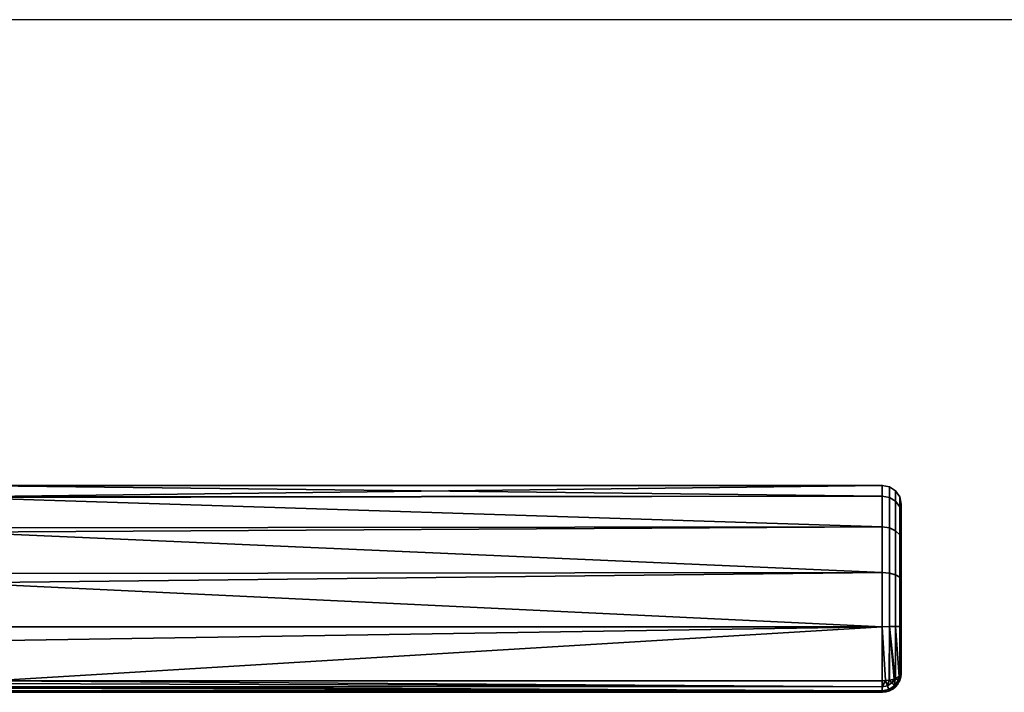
# Model space of a CAD drawing. Header units: millimetres. Extents: x -508 to 6708, y -115 to 193.
# Tile 112 of 256: x -223 to -118, y -115 to -44. Entities that reach past the tile are written whole.
import ezdxf

# ---------------------------------------------------------------- set-up
doc = ezdxf.new("R2010")
doc.units = ezdxf.units.MM
doc.layers.add('151', color=7, linetype='Continuous', true_color=0xffffff)

# ---------------------------------------------------------------- blocks, each defined once
blk = doc.blocks.new('UG_SURFACE_073')
at = {"layer": '151', "color": 254, "linetype": 'Continuous', "lineweight": 35}
for points in [[(-131, -94.14, 1098.25), (-229, -94.22, 1098.27), (-229, -93, 1104)], [(-131, -93, 1104), (-229, -93, 1104), (-229, -94.22, 1109.73)], [(-229, -94.22, 1109.73), (-131, -94.14, 1109.75), (-131, -93, 1104)], [(-229, -93, 1104), (-131, -93, 1104), (-131, -94.14, 1098.25)], [(-130.23, -94.28, 1109.69), (-130.23, -93.15, 1104), (-131, -93, 1104), (-131, -94.14, 1109.75)], [(-130.23, -93.15, 1104), (-130.23, -94.28, 1098.31), (-131, -94.14, 1098.25), (-131, -93, 1104)], [(-229, -94.3, 1097.9), (-131, -94.14, 1098.25), (-131, -97.4, 1093.38)], [(-131, -94.14, 1109.75), (-229, -94.22, 1109.73), (-229, -94.3, 1110.1)], [(-229, -94.3, 1110.1), (-131, -97.4, 1114.62), (-131, -94.14, 1109.75)], [(-229, -94.3, 1097.9), (-229, -94.22, 1098.27), (-131, -94.14, 1098.25)], [(-130.23, -97.51, 1114.51), (-130.23, -94.28, 1109.69), (-131, -94.14, 1109.75), (-131, -97.4, 1114.62)], [(-130.23, -94.28, 1098.31), (-130.23, -97.51, 1093.49), (-131, -97.4, 1093.38), (-131, -94.14, 1098.25)], [(-129.59, -94.69, 1109.52), (-129.59, -93.59, 1104), (-130.23, -93.15, 1104), (-130.23, -94.28, 1109.69)], [(-129.59, -93.59, 1104), (-129.59, -94.69, 1098.48), (-130.23, -94.28, 1098.31), (-130.23, -93.15, 1104)], [(-129.15, -95.28, 1109.27), (-129.15, -94.23, 1104), (-129.59, -93.59, 1104), (-129.59, -94.69, 1109.52)], [(-129.15, -94.23, 1104), (-129.15, -95.28, 1098.73), (-129.59, -94.69, 1098.48), (-129.59, -93.59, 1104)], [(-131, -97.4, 1093.38), (-229, -97.52, 1093.47), (-229, -94.3, 1097.9)], [(-229, -94.3, 1110.1), (-229, -97.52, 1114.53), (-131, -97.4, 1114.62)], [(-129.59, -97.82, 1114.2), (-129.59, -94.69, 1109.52), (-130.23, -94.28, 1109.69), (-130.23, -97.51, 1114.51)], [(-129.59, -94.69, 1098.48), (-129.59, -97.82, 1093.8), (-130.23, -97.51, 1093.49), (-130.23, -94.28, 1098.31)], [(-129.15, -98.27, 1113.74), (-129.15, -95.28, 1109.27), (-129.59, -94.69, 1109.52), (-129.59, -97.82, 1114.2)], [(-129.15, -95.28, 1098.73), (-129.15, -98.27, 1094.26), (-129.59, -97.82, 1093.8), (-129.59, -94.69, 1098.48)], [(-129, -95.99, 1108.98), (-129, -95, 1104), (-129.15, -94.23, 1104), (-129.15, -95.28, 1109.27)], [(-129, -95, 1104), (-129, -95.99, 1099.02), (-129.15, -95.28, 1098.73), (-129.15, -94.23, 1104)], [(-129, -98.82, 1113.2), (-129, -98.82, 1094.8), (-129, -95.99, 1099.02), (-129, -95, 1104)], [(-129, -95, 1104), (-129, -95.99, 1108.98), (-129, -98.82, 1113.2)], [(-129, -98.82, 1113.2), (-129, -95.99, 1108.98), (-129.15, -95.28, 1109.27), (-129.15, -98.27, 1113.74)], [(-129, -95.99, 1099.02), (-129, -98.82, 1094.8), (-129.15, -98.27, 1094.26), (-129.15, -95.28, 1098.73)], [(-229, -97.96, 1092.85), (-131, -97.4, 1093.38), (-131, -102.28, 1090.13)], [(-131, -102.28, 1117.87), (-131, -97.4, 1114.62), (-229, -97.96, 1115.15)], [(-131, -97.4, 1114.62), (-229, -97.52, 1114.53), (-229, -97.96, 1115.15)], [(-229, -97.96, 1092.85), (-229, -97.52, 1093.47), (-131, -97.4, 1093.38)], [(-131, -102.28, 1090.13), (-229, -102.38, 1090.31), (-229, -97.96, 1092.85)], [(-229, -97.96, 1115.15), (-229, -102.38, 1117.69), (-131, -102.28, 1117.87)], [(-130.23, -102.34, 1117.72), (-130.23, -97.51, 1114.51), (-131, -97.4, 1114.62), (-131, -102.28, 1117.87)], [(-130.23, -97.51, 1093.49), (-130.23, -102.34, 1090.28), (-131, -102.28, 1090.13), (-131, -97.4, 1093.38)], [(-129.59, -102.5, 1117.32), (-129.59, -97.82, 1114.2), (-130.23, -97.51, 1114.51), (-130.23, -102.34, 1117.72)], [(-129.59, -97.82, 1093.8), (-129.59, -102.5, 1090.68), (-130.23, -102.34, 1090.28), (-130.23, -97.51, 1093.49)], [(-129.15, -102.75, 1116.72), (-129.15, -98.27, 1113.74), (-129.59, -97.82, 1114.2), (-129.59, -102.5, 1117.32)], [(-129.15, -98.27, 1094.26), (-129.15, -102.75, 1091.28), (-129.59, -102.5, 1090.68), (-129.59, -97.82, 1093.8)], [(-129, -103.04, 1116.02), (-129, -98.82, 1113.2), (-129.15, -98.27, 1113.74), (-129.15, -102.75, 1116.72)], [(-129, -98.82, 1094.8), (-129, -103.04, 1091.98), (-129.15, -102.75, 1091.28), (-129.15, -98.27, 1094.26)], [(-129, -98.82, 1113.2), (-129, -103.04, 1091.98), (-129, -98.82, 1094.8)], [(-129, -98.82, 1113.2), (-129, -103.04, 1116.02), (-129, -103.04, 1091.98)], [(-229, -103.36, 1089.73), (-131, -102.28, 1090.13), (-131, -108.03, 1089)], [(-131, -108.03, 1119), (-131, -102.28, 1117.87), (-229, -103.36, 1118.27)], [(-131, -102.28, 1117.87), (-229, -102.38, 1117.69), (-229, -103.36, 1118.27)], [(-229, -103.36, 1089.73), (-229, -102.38, 1090.31), (-131, -102.28, 1090.13)], [(-130.23, -108.02, 1118.85), (-130.23, -102.34, 1117.72), (-131, -102.28, 1117.87), (-131, -108.03, 1119)], [(-130.23, -102.34, 1090.28), (-130.23, -108.02, 1089.15), (-131, -108.03, 1089), (-131, -102.28, 1090.13)], [(-129.59, -108.02, 1118.41), (-129.59, -102.5, 1117.32), (-130.23, -102.34, 1117.72), (-130.23, -108.02, 1118.85)], [(-129.59, -102.5, 1090.68), (-129.59, -108.02, 1089.59), (-130.23, -108.02, 1089.15), (-130.23, -102.34, 1090.28)], [(-129.15, -108.02, 1117.77), (-129.15, -102.75, 1116.72), (-129.59, -102.5, 1117.32), (-129.59, -108.02, 1118.41)], [(-129.15, -102.75, 1091.28), (-129.15, -108.02, 1090.23), (-129.59, -108.02, 1089.59), (-129.59, -102.5, 1090.68)], [(-131, -108.03, 1089), (-229, -108.05, 1089.24), (-229, -103.36, 1089.73)], [(-229, -103.36, 1118.27), (-229, -108.05, 1118.76), (-131, -108.03, 1119)], [(-129, -108.02, 1117), (-129, -103.04, 1116.02), (-129.15, -102.75, 1116.72), (-129.15, -108.02, 1117.77)], [(-129, -103.04, 1091.98), (-129, -108.02, 1091), (-129.15, -108.02, 1090.23), (-129.15, -102.75, 1091.28)], [(-129, -103.04, 1116.02), (-129, -113, 1092), (-129, -108.02, 1091), (-129, -103.04, 1091.98)], [(-129, -103.04, 1116.02), (-129, -108.02, 1117), (-129, -113, 1116), (-129, -113, 1092)], [(-131, -108.03, 1119), (-229, -109.57, 1118.92), (-225.65, -113.77, 1117.85)], [(-131, -108.03, 1119), (-229, -108.05, 1118.76), (-229, -109.57, 1118.92)], [(-225.65, -113.77, 1090.15), (-229, -109.57, 1089.08), (-131, -108.03, 1089)], [(-229, -109.57, 1089.08), (-229, -108.05, 1089.24), (-131, -108.03, 1089)], [(-131, -108.03, 1089), (-131, -113.77, 1090.15), (-225.65, -113.77, 1090.15)], [(-225.65, -113.77, 1117.85), (-131, -113.77, 1117.85), (-131, -108.03, 1119)], [(-131, -108.03, 1089), (-130.23, -108.02, 1089.15), (-130.27, -113.71, 1090.29), (-130.66, -113.74, 1090.22)], [(-130.66, -113.74, 1117.78), (-130.27, -113.71, 1117.71), (-130.23, -108.02, 1118.85), (-131, -108.03, 1119)], [(-131, -108.03, 1119), (-131, -113.77, 1117.85), (-130.66, -113.74, 1117.78)], [(-130.66, -113.74, 1090.22), (-131, -113.77, 1090.15), (-131, -108.03, 1089)], [(-130.23, -108.02, 1089.15), (-130.23, -113.71, 1090.29), (-130.27, -113.71, 1090.29)], [(-130.27, -113.71, 1117.71), (-130.23, -113.71, 1117.71), (-130.23, -108.02, 1118.85)], [(-130.23, -108.02, 1089.15), (-129.62, -113.55, 1090.67), (-129.75, -113.59, 1090.59)], [(-130.23, -108.02, 1089.15), (-129.59, -108.02, 1089.59), (-129.59, -113.54, 1090.69), (-129.62, -113.55, 1090.67)], [(-130.23, -108.02, 1118.85), (-130.23, -113.71, 1117.71), (-129.75, -113.59, 1117.41)], [(-129.75, -113.59, 1117.41), (-129.62, -113.55, 1117.33), (-130.23, -108.02, 1118.85)], [(-129.62, -113.55, 1117.33), (-129.59, -113.54, 1117.31), (-129.59, -108.02, 1118.41), (-130.23, -108.02, 1118.85)], [(-129.75, -113.59, 1090.59), (-130.23, -113.71, 1090.29), (-130.23, -108.02, 1089.15)], [(-129.59, -108.02, 1089.59), (-129.15, -108.02, 1090.23), (-129.15, -113.29, 1091.29), (-129.19, -113.32, 1091.24)], [(-129.59, -108.02, 1118.41), (-129.59, -113.54, 1117.31), (-129.19, -113.32, 1116.76)], [(-129.19, -113.32, 1116.76), (-129.15, -113.29, 1116.71), (-129.15, -108.02, 1117.77), (-129.59, -108.02, 1118.41)], [(-129.19, -113.32, 1091.24), (-129.59, -113.54, 1090.69), (-129.59, -108.02, 1089.59)], [(-129, -113, 1116), (-129, -108.02, 1117), (-129.15, -108.02, 1117.77), (-129.15, -113.29, 1116.71)], [(-129, -108.02, 1091), (-129, -113, 1092), (-129.15, -113.29, 1091.29), (-129.15, -108.02, 1090.23)], [(-129.15, -113.75, 1116), (-129, -113, 1116), (-129.15, -113.29, 1116.71)], [(-129.15, -113.29, 1091.29), (-129, -113, 1092), (-129.15, -113.75, 1092)], [(-129.15, -113.75, 1092), (-129, -113, 1092), (-129, -113, 1116), (-129.15, -113.75, 1116)], [(-225.71, -114.07, 1117.69), (-225.79, -114.4, 1117.39), (-131, -114.41, 1117.41)], [(-131, -114.41, 1090.58), (-225.79, -114.4, 1090.61), (-225.71, -114.07, 1090.31)], [(-131, -114.41, 1117.41), (-225.65, -113.78, 1117.84), (-225.71, -114.07, 1117.69)], [(-225.71, -114.07, 1090.31), (-225.65, -113.78, 1090.16), (-131, -114.41, 1090.58)], [(-131, -114.41, 1117.41), (-131, -114.41, 1117.42), (-225.65, -113.77, 1117.85)], [(-225.65, -113.77, 1117.85), (-225.65, -113.78, 1117.84), (-131, -114.41, 1117.41)], [(-131, -114.41, 1117.42), (-131, -113.77, 1117.85), (-225.65, -113.77, 1117.85)], [(-131, -114.41, 1090.58), (-225.65, -113.78, 1090.16), (-225.65, -113.77, 1090.15)], [(-225.65, -113.77, 1090.15), (-131, -113.77, 1090.15), (-131, -114.41, 1090.58)], [(-131, -114.41, 1117.42), (-130.46, -114.3, 1117.42), (-130.66, -113.74, 1117.78)], [(-130.66, -113.74, 1117.78), (-131, -113.77, 1117.85), (-131, -114.41, 1117.42)], [(-131, -114.41, 1090.58), (-131, -113.77, 1090.15), (-130.66, -113.74, 1090.22)], [(-130.66, -113.74, 1090.22), (-130.46, -114.3, 1090.58), (-131, -114.41, 1090.58)], [(-130.27, -113.71, 1117.71), (-130.66, -113.74, 1117.78), (-130.46, -114.3, 1117.42)], [(-130.46, -114.3, 1090.58), (-130.66, -113.74, 1090.22), (-130.27, -113.71, 1090.29)], [(-130.46, -114.3, 1117.42), (-130, -113.99, 1117.42), (-130.27, -113.71, 1117.71)], [(-130.27, -113.71, 1090.29), (-130, -113.99, 1090.58), (-130.46, -114.3, 1090.58)], [(-130, -113.99, 1117.42), (-130.46, -114.3, 1117.42), (-130.29, -114.7, 1116.77), (-129.69, -114.3, 1116.77)], [(-129.69, -114.3, 1091.23), (-130.29, -114.7, 1091.23), (-130.46, -114.3, 1090.58), (-130, -113.99, 1090.58)], [(-130.23, -113.71, 1117.71), (-130.27, -113.71, 1117.71), (-130, -113.99, 1117.42)], [(-130, -113.99, 1090.58), (-130.27, -113.71, 1090.29), (-130.23, -113.71, 1090.29)], [(-130, -113.99, 1117.42), (-129.75, -113.59, 1117.41), (-130.23, -113.71, 1117.71)], [(-130.23, -113.71, 1090.29), (-129.75, -113.59, 1090.59), (-130, -113.99, 1090.58)], [(-129.75, -113.59, 1117.41), (-130, -113.99, 1117.42), (-129.69, -114.3, 1116.77)], [(-129.69, -114.3, 1091.23), (-130, -113.99, 1090.58), (-129.75, -113.59, 1090.59)], [(-129.69, -114.3, 1116.77), (-129.62, -113.55, 1117.33), (-129.75, -113.59, 1117.41)], [(-129.75, -113.59, 1090.59), (-129.62, -113.55, 1090.67), (-129.69, -114.3, 1091.23)], [(-129.69, -114.3, 1116.77), (-129.29, -113.69, 1116.77), (-129.62, -113.55, 1117.33)], [(-129.62, -113.55, 1090.67), (-129.29, -113.69, 1091.23), (-129.69, -114.3, 1091.23)], [(-129.29, -113.69, 1116.77), (-129.69, -114.3, 1116.77), (-129.58, -114.41, 1116), (-129.15, -113.76, 1116)], [(-129.15, -113.76, 1092), (-129.58, -114.41, 1092), (-129.69, -114.3, 1091.23), (-129.29, -113.69, 1091.23)], [(-129.59, -113.54, 1117.31), (-129.62, -113.55, 1117.33), (-129.29, -113.69, 1116.77)], [(-129.29, -113.69, 1091.23), (-129.62, -113.55, 1090.67), (-129.59, -113.54, 1090.69)], [(-129.29, -113.69, 1116.77), (-129.19, -113.32, 1116.76), (-129.59, -113.54, 1117.31)], [(-129.59, -113.54, 1090.69), (-129.19, -113.32, 1091.24), (-129.29, -113.69, 1091.23)], [(-129.58, -114.41, 1092), (-129.15, -113.76, 1092), (-129.15, -113.76, 1116), (-129.58, -114.41, 1116)], [(-129.29, -113.69, 1116.77), (-129.15, -113.75, 1116), (-129.15, -113.29, 1116.71)], [(-129.15, -113.29, 1116.71), (-129.19, -113.32, 1116.76), (-129.29, -113.69, 1116.77)], [(-129.29, -113.69, 1091.23), (-129.19, -113.32, 1091.24), (-129.15, -113.29, 1091.29)], [(-129.15, -113.29, 1091.29), (-129.15, -113.75, 1092), (-129.29, -113.69, 1091.23)], [(-129.15, -113.76, 1116), (-129.15, -113.75, 1116), (-129.29, -113.69, 1116.77)], [(-129.29, -113.69, 1091.23), (-129.15, -113.75, 1092), (-129.15, -113.76, 1092)], [(-129.15, -113.75, 1116), (-129.15, -113.76, 1116), (-129.15, -113.76, 1092), (-129.15, -113.75, 1092)], [(-225.93, -114.89, 1116.66), (-226, -115, 1116), (-131, -115, 1116)], [(-131, -115, 1092), (-226, -115, 1092), (-225.93, -114.89, 1091.34)], [(-131, -115, 1092), (-131, -115, 1116), (-226, -115, 1115.95), (-226, -115, 1092.05)], [(-131, -115, 1116), (-226, -115, 1116), (-226, -115, 1115.95)], [(-226, -115, 1092.05), (-226, -115, 1092), (-131, -115, 1092)], [(-131, -115, 1116), (-225.92, -114.85, 1116.72), (-225.93, -114.89, 1116.66)], [(-225.93, -114.89, 1091.34), (-225.92, -114.85, 1091.28), (-131, -115, 1092)], [(-225.91, -114.83, 1116.76), (-225.92, -114.85, 1116.72), (-131, -115, 1116)], [(-131, -115, 1092), (-225.92, -114.85, 1091.28), (-225.91, -114.83, 1091.24)], [(-225.83, -114.57, 1117.24), (-225.91, -114.83, 1116.76), (-131, -114.85, 1116.76)], [(-131, -114.85, 1091.23), (-225.91, -114.83, 1091.24), (-225.83, -114.57, 1090.76)], [(-131, -115, 1116), (-131, -114.85, 1116.76), (-225.91, -114.83, 1116.76)], [(-131, -114.85, 1091.23), (-131, -114.85, 1091.24), (-225.91, -114.83, 1091.24)], [(-225.91, -114.83, 1091.24), (-131, -114.85, 1091.24), (-131, -115, 1092)], [(-131, -114.85, 1116.76), (-225.79, -114.42, 1117.38), (-225.83, -114.57, 1117.24)], [(-225.83, -114.57, 1090.76), (-225.79, -114.42, 1090.62), (-131, -114.85, 1091.23)], [(-131, -114.85, 1116.76), (-131, -114.85, 1116.77), (-225.79, -114.4, 1117.39)], [(-225.79, -114.4, 1117.39), (-225.79, -114.42, 1117.38), (-131, -114.85, 1116.76)], [(-131, -114.85, 1116.77), (-131, -114.41, 1117.41), (-225.79, -114.4, 1117.39)], [(-131, -114.85, 1091.23), (-225.79, -114.42, 1090.62), (-225.79, -114.4, 1090.61)], [(-225.79, -114.4, 1090.61), (-131, -114.41, 1090.59), (-131, -114.85, 1091.23)], [(-131, -114.41, 1090.58), (-131, -114.41, 1090.59), (-225.79, -114.4, 1090.61)], [(-130.46, -114.3, 1117.42), (-131, -114.41, 1117.42), (-131, -114.41, 1117.41)], [(-131, -114.41, 1117.41), (-131, -114.85, 1116.77), (-130.29, -114.7, 1116.77), (-130.46, -114.3, 1117.42)], [(-130.46, -114.3, 1090.58), (-130.29, -114.7, 1091.23), (-131, -114.85, 1091.23), (-131, -114.41, 1090.59)], [(-131, -114.41, 1090.59), (-131, -114.41, 1090.58), (-130.46, -114.3, 1090.58)], [(-130.29, -114.7, 1116.77), (-131, -114.85, 1116.76), (-131, -115, 1116), (-130.23, -114.85, 1116)], [(-130.29, -114.7, 1116.77), (-131, -114.85, 1116.77), (-131, -114.85, 1116.76)], [(-130.23, -114.85, 1092), (-131, -115, 1092), (-131, -114.85, 1091.24), (-130.29, -114.7, 1091.23)], [(-131, -114.85, 1091.24), (-131, -114.85, 1091.23), (-130.29, -114.7, 1091.23)], [(-130.23, -114.85, 1092), (-130.23, -114.85, 1116), (-131, -115, 1116), (-131, -115, 1092)], [(-129.69, -114.3, 1116.77), (-130.29, -114.7, 1116.77), (-130.23, -114.85, 1116), (-129.59, -114.41, 1116)], [(-129.59, -114.41, 1092), (-130.23, -114.85, 1092), (-130.29, -114.7, 1091.23), (-129.69, -114.3, 1091.23)], [(-130.23, -114.85, 1116), (-130.23, -114.85, 1116), (-130.29, -114.7, 1116.77)], [(-130.29, -114.7, 1091.23), (-130.23, -114.85, 1092), (-130.23, -114.85, 1092)], [(-130.23, -114.85, 1092), (-129.59, -114.41, 1092), (-129.59, -114.41, 1116), (-130.23, -114.85, 1116)], [(-129.59, -114.41, 1116), (-129.58, -114.41, 1116), (-129.69, -114.3, 1116.77)], [(-129.69, -114.3, 1091.23), (-129.58, -114.41, 1092), (-129.59, -114.41, 1092)], [(-129.58, -114.41, 1116), (-129.59, -114.41, 1116), (-129.59, -114.41, 1092), (-129.58, -114.41, 1092)]]:
    blk.add_3dface(points, dxfattribs=at)

msp = doc.modelspace()

# ---------------------------------------------------------------- linework, layer by layer
at = {"layer": '151', "color": 253, "linetype": 'Continuous', "lineweight": -3}
for p, q in [((322, -43.5, 2), (-322, -43.5, 2)), ((322, -43.5, 2030), (-322, -43.5, 2030)), ((-129, -113, 1116), (-129, -113, 1092)), ((-225.65, -113.77, 1117.85), (-131, -113.77, 1117.85)), ((-131, -113.77, 1090.15), (-225.65, -113.77, 1090.15)), ((-226, -115, 1092), (-131, -115, 1092)), ((-131, -115, 1116), (-226, -115, 1116)), ((-131, -115, 1092), (-131, -115, 1116))]:
    msp.add_line(p, q, dxfattribs=at)
at = {"layer": '151', "color": 253, "linetype": 'Continuous', "lineweight": -3, "extrusion": (-1, 0, 0)}
msp.add_arc((108, 1104, 131), 15, 67.3801, 292.6199, dxfattribs=at)
at = {"layer": '151', "color": 253, "linetype": 'Continuous', "lineweight": -3, "extrusion": (1, 0, 0)}
for centre, radius, start, end in [((-108, 1104, -129), 13, 247.3801, 112.6199), ((-113, 1116, -131), 2, 112.6199, 180), ((-113, 1092, -131), 2, 180, 247.3801)]:
    msp.add_arc(centre, radius, start, end, dxfattribs=at)
at = {"layer": '151', "color": 253, "linetype": 'Continuous', "lineweight": -3, "extrusion": (0, -0.923077, -0.384615)}
msp.add_arc((-131, 1073.62, -324.92), 2, 0, 90, dxfattribs=at)
at = {"layer": '151', "color": 253, "linetype": 'Continuous', "lineweight": -3, "extrusion": (0, -0.923077, 0.384615)}
msp.add_arc((-131, 964.54, 524.31), 2, 270, 0, dxfattribs=at)
at = {"layer": '151', "color": 253, "linetype": 'Continuous', "lineweight": -3}
msp.add_arc((-131, -113, 1116), 2, 270, 0, dxfattribs=at)
at = {"layer": '151', "color": 253, "linetype": 'Continuous', "lineweight": -3, "extrusion": (0, 0, -1)}
msp.add_arc((131, -113, -1092), 2, 180, 270, dxfattribs=at)

# ---------------------------------------------------------------- block references
at = {"layer": '151', "color": 253, "linetype": 'Continuous', "lineweight": -3}
msp.add_blockref('UG_SURFACE_073', (0, 0), dxfattribs=at)

doc.saveas('drawing.dxf')
